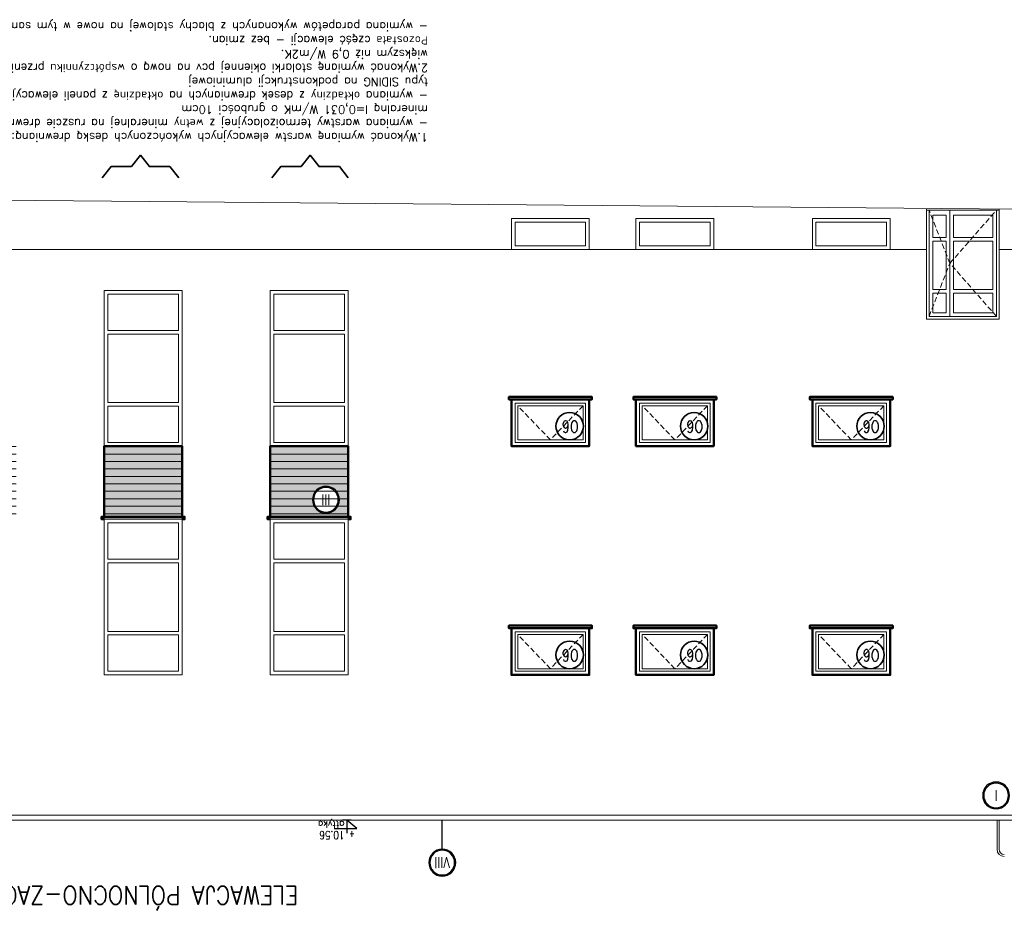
# Model space of a CAD drawing. Header units: inches. Extents: x 27484 to 71626, y -45113 to 39.
# Tile 166 of 256: x 32114 to 34012, y -30476 to -28759. Entities that reach past the tile are written whole.
import ezdxf
from ezdxf.enums import TextEntityAlignment as Align

# ---------------------------------------------------------------- set-up
doc = ezdxf.new("R2010")
doc.units = ezdxf.units.IN
doc.header["$LTSCALE"] = 50
doc.header["$MEASUREMENT"] = 0
for name, pattern in [('ACAD_ISO04W100', [30, 24, -3, 0, -3]), ('CENTER2', [1.125, 0.75, -0.125, 0.125, -0.125]), ('DASHED', [0.75, 0.5, -0.25])]:
    doc.linetypes.add(name, pattern=pattern)
for name, color, linetype in [('0-KOTEW-POZ', 7, 'Continuous'), ('A-DESKI', 33, 'Continuous'), ('A-OS', 7, 'CENTER2'), ('KOTEW-POZ-OPIS', 2, 'Continuous'), ('KOTEW-POZ-OPIS1', 7, 'Continuous'), ('OPISY', 7, 'Continuous'), ('R-MET-POZ', 7, 'Continuous'), ('R-MET-POZ-OPIS', 2, 'Continuous'), ('R-MET-POZ-OPIS1', 7, 'Continuous'), ('uchylnośc', 7, 'Continuous')]:
    doc.layers.add(name, color=color, linetype=linetype)
for name, color, linetype, lineweight in [('A-ELEWACJE-obrys', 7, 'Continuous', 18), ('A-obwiednia proj.', 4, 'Continuous', 50), ('A-SCIANY', 5, 'Continuous', 18), ('R-MET-OKN', 7, 'Continuous', 35), ('TAB_OPISY', 7, 'Continuous', 25)]:
    doc.layers.add(name, color=color, linetype=linetype, lineweight=lineweight)
doc.styles.add('H35', font='simplex.shx', dxfattribs={"width": 0.9, "height": 35})
doc.styles.add('MET_POZ', font='SIMPLEX')
doc.styles.add('ROMANS', font='simplex.shx', dxfattribs={"width": 0.8, "height": 15})
doc.styles.get("Standard").update_dxf_attribs({"font": 'romans.shx'})
pattern_1 = [(180, (-9834.2837, -17708.3268), (-0.9375, -1.875), [0, -1.875])]

# ---------------------------------------------------------------- blocks, each defined once
blk = doc.blocks.new('A$C45A6739E')
at = {"layer": 'R-MET-OKN'}
blk.add_circle((10.6, -3.4), 52.5, dxfattribs=at)
at = {"layer": 'R-MET-OKN', "style": 'ROMANS', "width": 0.8}
blk.add_attdef('O1', text='', height=45, dxfattribs=at).set_placement((8.3, -24.2), align=Align.CENTER)
blk = doc.blocks.new('OSKA_D')
at = {"linetype": 'Continuous'}
for radius in [25, 23]:
    blk.add_circle((0, -25), radius, dxfattribs=at)
at = {"style": 'ROMANS', "width": 0.8, "flags": 4}
blk.add_attdef('OS', text='', height=20, dxfattribs=at).set_placement((0, -25), align=Align.MIDDLE_CENTER)
blk = doc.blocks.new('M-POZ10')
at = {"layer": '0-KOTEW-POZ'}
blk.add_line((-0.133, 0), (0.133, 0), dxfattribs=at)
blk.add_lwpolyline([(0.392, 0.253), (-0.3, 0.253), (0, 0), (0, 0.393)], dxfattribs=at)
at = {"layer": 'KOTEW-POZ-OPIS', "style": 'MET_POZ', "width": 0.6}
blk.add_attdef('+/-', text='', height=0.2, dxfattribs=at).set_placement((-0.068, 0.334), align=Align.RIGHT)
at = {"layer": 'KOTEW-POZ-OPIS', "style": 'MET_POZ', "width": 0.8}
blk.add_attdef('H', (0.075, 0.334), '', height=0.25, dxfattribs=at)
at = {"layer": 'KOTEW-POZ-OPIS1', "style": 'MET_POZ', "oblique": 5, "width": 0.8}
blk.add_attdef('TXT', text='', height=0.2, dxfattribs=at).set_placement((0.075, 0.629), align=Align.CENTER)
at = {"layer": 'KOTEW-POZ-OPIS1', "style": 'MET_POZ'}
blk.add_attdef('XH', (0.075, 0.031), '', height=0.2, dxfattribs=at)

msp = doc.modelspace()

# ---------------------------------------------------------------- hatches: boundary and pattern name
at = {"layer": 'A-DESKI', "lineweight": 15, "ltscale": 0.4}
h = msp.add_hatch(dxfattribs=at)
h.set_pattern_fill('DOTS', color=256, scale=30, angle=360, style=0)
h.set_pattern_definition(pattern_1)
h.paths.add_polyline_path([(32277.48246, -29722.22989), (32427.48246, -29722.22989), (32427.48246, -29581.22989), (32277.48246, -29581.22989)])
h = msp.add_hatch(dxfattribs=at)
h.set_pattern_fill('DOTS', color=256, scale=30, angle=360, style=0)
h.set_pattern_definition(pattern_1)
h.paths.add_polyline_path([(32597.48246, -29722.22989), (32747.48246, -29722.22989), (32747.48246, -29581.22989), (32597.48246, -29581.22989)])
edge = h.paths.add_edge_path(flags=16)
edge.add_ellipse((32704.7212, -29684.58657), major_axis=(-18.35102, 18.35102), ratio=1, start_angle=0, end_angle=360, ccw=False)
at = {"layer": 'A-ELEWACJE-obrys', "lineweight": 15, "ltscale": 0.4}
h = msp.add_hatch(dxfattribs=at)
h.set_pattern_fill('ANSI31', color=256, scale=115, angle=495, style=0)
h.set_pattern_definition([(360, (-9834.284, -17708.327), (6e-15, 14.375), [])])
h.paths.add_polyline_path([(32597.48246, -29581.22989), (32597.48246, -29722.22989), (32747.48246, -29722.22989), (32747.48246, -29581.22989)])
h.paths.add_polyline_path([(32277.48246, -29581.22989), (32277.48246, -29722.22989), (32427.48246, -29722.22989), (32427.48246, -29581.22989)])
h.paths.add_polyline_path([(31957.48246, -29581.22989), (31957.48246, -29722.22989), (32107.48246, -29722.22989), (32107.48246, -29581.22989)])

# ---------------------------------------------------------------- linework, layer by layer
at = {"layer": 'A-ELEWACJE-obrys', "ltscale": 5}
for p, q in [((33862.48246, -29336.22989), (33862.48246, -29126.22989)), ((34002.48246, -29126.22989), (33862.48246, -29126.22989)), ((33867.48246, -29331.22989), (33867.48246, -29126.22989)), ((33907.55054, -29126.22989), (33907.55054, -29331.22989)), ((33997.48246, -29331.22989), (33997.48246, -29126.22989)), ((34002.48246, -29336.22989), (34002.48246, -29126.22989)), ((33900.55054, -29179.22989), (33874.48246, -29179.22989)), ((33900.55054, -29186.22989), (33874.48246, -29186.22989)), ((33914.55054, -29179.22989), (33990.48246, -29179.22989)), ((33914.55054, -29186.22989), (33990.48246, -29186.22989)), ((31820.48246, -29202.22989), (33862.48246, -29202.22989)), ((34002.48246, -29202.22989), (34039.48246, -29202.22989)), ((33900.55054, -29279.22989), (33874.48246, -29279.22989)), ((33914.55054, -29279.22989), (33990.48246, -29279.22989)), ((33900.55054, -29286.22989), (33874.48246, -29286.22989)), ((33914.55054, -29286.22989), (33990.48246, -29286.22989)), ((32420.48246, -29358.22989), (32284.48246, -29358.22989)), ((32740.48246, -29358.22989), (32604.48246, -29358.22989)), ((32420.48246, -29365.22989), (32284.48246, -29365.22989)), ((32740.48246, -29365.22989), (32604.48246, -29365.22989)), ((32420.48246, -29497.22989), (32284.48246, -29497.22989)), ((32420.48246, -29504.22989), (32284.48246, -29504.22989)), ((32740.48246, -29497.22989), (32604.48246, -29497.22989)), ((32740.48246, -29504.22989), (32604.48246, -29504.22989)), ((32427.48246, -29581.22989), (32277.48246, -29581.22989)), ((32277.48246, -29722.22989), (32277.48246, -29581.22989)), ((32420.48246, -29574.22989), (32284.48246, -29574.22989)), ((32427.48246, -29722.22989), (32427.48246, -29581.22989)), ((32747.48246, -29581.22989), (32597.48246, -29581.22989)), ((32597.48246, -29722.22989), (32597.48246, -29581.22989)), ((32740.48246, -29574.22989), (32604.48246, -29574.22989)), ((32747.48246, -29722.22989), (32747.48246, -29581.22989)), ((32420.48246, -29799.22989), (32284.48246, -29799.22989)), ((32420.48246, -29806.22989), (32284.48246, -29806.22989)), ((32740.48246, -29799.22989), (32604.48246, -29799.22989)), ((32740.48246, -29806.22989), (32604.48246, -29806.22989)), ((32420.48246, -29938.22989), (32284.48246, -29938.22989)), ((32420.48246, -29945.22989), (32284.48246, -29945.22989)), ((32740.48246, -29938.22989), (32604.48246, -29938.22989)), ((32740.48246, -29945.22989), (32604.48246, -29945.22989)), ((32427.48246, -30022.22989), (32277.48246, -30022.22989)), ((32420.48246, -30015.22989), (32284.48246, -30015.22989)), ((32747.48246, -30022.22989), (32597.48246, -30022.22989)), ((32740.48246, -30015.22989), (32604.48246, -30015.22989)), ((34040.48246, -30292.22989), (31817.48246, -30292.22989)), ((34040.48246, -30302.22989), (31817.48246, -30302.22989)), ((33998.48246, -30358.22989), (33998.48246, -30302.22989)), ((34002.48246, -30358.22989), (34002.48246, -30302.22989))]:
    msp.add_line(p, q, dxfattribs=at)
for points in [[(34002.48246, -29124.22989), (34002.48246, -29336.22989), (33862.48246, -29336.22989), (33862.48246, -29124.22989)], [(33997.48246, -29126.22989), (33997.48246, -29331.22989), (33867.48246, -29331.22989), (33867.48246, -29126.22989)], [(33900.55054, -29179.22989), (33900.55054, -29136.22989), (33874.48246, -29136.22989), (33874.48246, -29179.22989)], [(33914.55054, -29179.22989), (33914.55054, -29136.22989), (33990.48246, -29136.22989), (33990.48246, -29179.22989)], [(33874.48246, -29186.22989), (33874.48246, -29279.22989)], [(33900.55054, -29279.22989), (33900.55054, -29186.22989)], [(33914.55054, -29279.22989), (33914.55054, -29186.22989)], [(33990.48246, -29186.22989), (33990.48246, -29279.22989)], [(32427.48246, -29581.22989), (32427.48246, -29281.22989), (32277.48246, -29281.22989), (32277.48246, -29581.22989)], [(32747.48246, -29581.22989), (32747.48246, -29281.22989), (32597.48246, -29281.22989), (32597.48246, -29581.22989)], [(32420.48246, -29358.22989), (32420.48246, -29288.22989), (32284.48246, -29288.22989), (32284.48246, -29358.22989)], [(32740.48246, -29358.22989), (32740.48246, -29288.22989), (32604.48246, -29288.22989), (32604.48246, -29358.22989)], [(33874.48246, -29286.22989), (33874.48246, -29324.22989), (33900.55054, -29324.22989), (33900.55054, -29286.22989)], [(33990.48246, -29286.22989), (33990.48246, -29324.22989), (33914.55054, -29324.22989), (33914.55054, -29286.22989)], [(34002.48246, -29336.22989), (33862.48246, -29336.22989)], [(33997.48246, -29331.22989), (33867.48246, -29331.22989)], [(32284.48246, -29365.22989), (32284.48246, -29497.22989)], [(32420.48246, -29497.22989), (32420.48246, -29365.22989)], [(32604.48246, -29365.22989), (32604.48246, -29497.22989)], [(32740.48246, -29497.22989), (32740.48246, -29365.22989)], [(32284.48246, -29504.22989), (32284.48246, -29574.22989)], [(32420.48246, -29574.22989), (32420.48246, -29504.22989)], [(32604.48246, -29504.22989), (32604.48246, -29574.22989)], [(32740.48246, -29574.22989), (32740.48246, -29504.22989)], [(32427.48246, -30022.22989), (32427.48246, -29722.22989), (32277.48246, -29722.22989), (32277.48246, -30022.22989)], [(32747.48246, -30022.22989), (32747.48246, -29722.22989), (32597.48246, -29722.22989), (32597.48246, -30022.22989)], [(32420.48246, -29799.22989), (32420.48246, -29729.22989), (32284.48246, -29729.22989), (32284.48246, -29799.22989)], [(32740.48246, -29799.22989), (32740.48246, -29729.22989), (32604.48246, -29729.22989), (32604.48246, -29799.22989)], [(32284.48246, -29806.22989), (32284.48246, -29938.22989)], [(32420.48246, -29938.22989), (32420.48246, -29806.22989)], [(32604.48246, -29806.22989), (32604.48246, -29938.22989)], [(32740.48246, -29938.22989), (32740.48246, -29806.22989)], [(32284.48246, -29945.22989), (32284.48246, -30015.22989)], [(32420.48246, -30015.22989), (32420.48246, -29945.22989)], [(32604.48246, -29945.22989), (32604.48246, -30015.22989)], [(32740.48246, -30015.22989), (32740.48246, -29945.22989)]]:
    msp.add_lwpolyline(points, dxfattribs=at)
for points in [[(33062.48246, -29202.22989), (33212.48246, -29202.22989), (33212.48246, -29142.22989), (33062.48246, -29142.22989)], [(33069.48246, -29195.22989), (33205.48246, -29195.22989), (33205.48246, -29149.22989), (33069.48246, -29149.22989)], [(33302.48246, -29202.22989), (33452.48246, -29202.22989), (33452.48246, -29142.22989), (33302.48246, -29142.22989)], [(33309.48246, -29195.22989), (33445.48246, -29195.22989), (33445.48246, -29149.22989), (33309.48246, -29149.22989)], [(33642.48246, -29202.22989), (33792.48246, -29202.22989), (33792.48246, -29142.22989), (33642.48246, -29142.22989)], [(33649.48246, -29195.22989), (33785.48246, -29195.22989), (33785.48246, -29149.22989), (33649.48246, -29149.22989)], [(33062.48246, -29581.22989), (33212.48246, -29581.22989), (33212.48246, -29491.22989), (33062.48246, -29491.22989)], [(33302.48246, -29581.22989), (33452.48246, -29581.22989), (33452.48246, -29491.22989), (33302.48246, -29491.22989)], [(33642.48246, -29581.22989), (33792.48246, -29581.22989), (33792.48246, -29491.22989), (33642.48246, -29491.22989)], [(33069.48246, -29574.22989), (33205.48246, -29574.22989), (33205.48246, -29498.22989), (33069.48246, -29498.22989)], [(33309.48246, -29574.22989), (33445.48246, -29574.22989), (33445.48246, -29498.22989), (33309.48246, -29498.22989)], [(33649.48246, -29574.22989), (33785.48246, -29574.22989), (33785.48246, -29498.22989), (33649.48246, -29498.22989)], [(33062.48246, -30022.22989), (33212.48246, -30022.22989), (33212.48246, -29932.22989), (33062.48246, -29932.22989)], [(33069.48246, -30015.22989), (33205.48246, -30015.22989), (33205.48246, -29939.22989), (33069.48246, -29939.22989)], [(33302.48246, -30022.22989), (33452.48246, -30022.22989), (33452.48246, -29932.22989), (33302.48246, -29932.22989)], [(33309.48246, -30015.22989), (33445.48246, -30015.22989), (33445.48246, -29939.22989), (33309.48246, -29939.22989)], [(33642.48246, -30022.22989), (33792.48246, -30022.22989), (33792.48246, -29932.22989), (33642.48246, -29932.22989)], [(33649.48246, -30015.22989), (33785.48246, -30015.22989), (33785.48246, -29939.22989), (33649.48246, -29939.22989)]]:
    msp.add_lwpolyline(points, close=True, dxfattribs=at)
at = {"layer": 'A-ELEWACJE-obrys', "ltscale": 5, "elevation": 50.08302}
for points in [[(33200.48246, -29569.22989), (33074.48246, -29569.22989), (33074.48246, -29503.22989), (33200.48246, -29503.22989)], [(33440.48246, -29569.22989), (33314.48246, -29569.22989), (33314.48246, -29503.22989), (33440.48246, -29503.22989)], [(33780.48246, -29569.22989), (33654.48246, -29569.22989), (33654.48246, -29503.22989), (33780.48246, -29503.22989)], [(33200.48246, -30010.22989), (33074.48246, -30010.22989), (33074.48246, -29944.22989), (33200.48246, -29944.22989)], [(33440.48246, -30010.22989), (33314.48246, -30010.22989), (33314.48246, -29944.22989), (33440.48246, -29944.22989)], [(33780.48246, -30010.22989), (33654.48246, -30010.22989), (33654.48246, -29944.22989), (33780.48246, -29944.22989)]]:
    msp.add_lwpolyline(points, close=True, dxfattribs=at)
at = {"layer": 'A-ELEWACJE-obrys', "ltscale": 5}
for radius in [14, 10]:
    msp.add_arc((34012.48246, -30358.22989), radius, 180, 270, dxfattribs=at)
at = {"layer": 'A-obwiednia proj.', "ltscale": 0.1}
for points in [[(33062.48246, -29491.22989), (33057.48246, -29491.22989), (33057.48246, -29486.22989), (33212.48246, -29486.22989), (33217.48246, -29486.22989), (33217.48246, -29491.22989), (33212.48246, -29491.22989)], [(33302.48246, -29491.22989), (33297.48246, -29491.22989), (33297.48246, -29486.22989), (33452.48246, -29486.22989), (33457.48246, -29486.22989), (33457.48246, -29491.22989), (33452.48246, -29491.22989)], [(33642.48246, -29491.22989), (33637.48246, -29491.22989), (33637.48246, -29486.22989), (33792.48246, -29486.22989), (33797.48246, -29486.22989), (33797.48246, -29491.22989), (33792.48246, -29491.22989)], [(32277.48246, -29717.22989), (32277.48246, -29581.22989), (32427.48246, -29581.22989), (32427.48246, -29717.22989)], [(32597.48246, -29717.22989), (32597.48246, -29581.22989), (32747.48246, -29581.22989), (32747.48246, -29717.22989)], [(32277.48246, -29722.22989), (32272.48246, -29722.22989), (32272.48246, -29717.22989), (32427.48246, -29717.22989), (32432.48246, -29717.22989), (32432.48246, -29722.22989), (32427.48246, -29722.22989)], [(32597.48246, -29722.22989), (32592.48246, -29722.22989), (32592.48246, -29717.22989), (32747.48246, -29717.22989), (32752.48246, -29717.22989), (32752.48246, -29722.22989), (32747.48246, -29722.22989)], [(33062.48246, -29932.22989), (33057.48246, -29932.22989), (33057.48246, -29927.22989), (33212.48246, -29927.22989), (33217.48246, -29927.22989), (33217.48246, -29932.22989), (33212.48246, -29932.22989)], [(33302.48246, -29932.22989), (33297.48246, -29932.22989), (33297.48246, -29927.22989), (33452.48246, -29927.22989), (33457.48246, -29927.22989), (33457.48246, -29932.22989), (33452.48246, -29932.22989)], [(33642.48246, -29932.22989), (33637.48246, -29932.22989), (33637.48246, -29927.22989), (33792.48246, -29927.22989), (33797.48246, -29927.22989), (33797.48246, -29932.22989), (33792.48246, -29932.22989)]]:
    msp.add_lwpolyline(points, dxfattribs=at)
for points in [[(33062.48246, -29491.22989), (33212.48246, -29491.22989), (33212.48246, -29581.22989), (33062.48246, -29581.22989)], [(33302.48246, -29491.22989), (33452.48246, -29491.22989), (33452.48246, -29581.22989), (33302.48246, -29581.22989)], [(33642.48246, -29491.22989), (33792.48246, -29491.22989), (33792.48246, -29581.22989), (33642.48246, -29581.22989)], [(33062.48246, -29932.22989), (33212.48246, -29932.22989), (33212.48246, -30022.22989), (33062.48246, -30022.22989)], [(33302.48246, -29932.22989), (33452.48246, -29932.22989), (33452.48246, -30022.22989), (33302.48246, -30022.22989)], [(33642.48246, -29932.22989), (33792.48246, -29932.22989), (33792.48246, -30022.22989), (33642.48246, -30022.22989)]]:
    msp.add_lwpolyline(points, close=True, dxfattribs=at)
at = {"layer": 'A-OS', "linetype": 'ACAD_ISO04W100', "ltscale": 5}
msp.add_line((32928.98246, -30358.03134), (32928.98246, -30302.22989), dxfattribs=at)
at = {"layer": 'A-SCIANY', "ltscale": 3}
msp.add_line((34037.48246, -29124.22989), (30773.71915, -29096.23372), dxfattribs=at)
at = {"layer": 'R-MET-OKN'}
for points in [[(32420.98246, -29064.32912), (32403.71153, -29042.33817), (32364.48246, -29042.33812), (32347.21144, -29020.34706), (32329.94043, -29042.33812), (32290.75348, -29042.33807), (32273.48246, -29064.32912)], [(32747.98246, -29064.32912), (32730.71153, -29042.33817), (32691.48246, -29042.33812), (32674.21144, -29020.34706), (32656.94043, -29042.33812), (32617.75348, -29042.33807), (32600.48246, -29064.32912)]]:
    msp.add_lwpolyline(points, dxfattribs=at)
at = {"layer": 'uchylnośc', "linetype": 'DASHED', "lineweight": 15, "ltscale": 0.4}
for points in [[(33867.48246, -29331.22989), (33907.55054, -29228.72989), (33867.48246, -29126.22989)], [(33997.48246, -29331.22989), (33907.55054, -29228.72989), (33997.48246, -29126.22989)]]:
    msp.add_lwpolyline(points, dxfattribs=at)
at = {"layer": 'uchylnośc', "linetype": 'DASHED', "lineweight": 15, "ltscale": 0.4, "elevation": 50.08302}
for points in [[(33200.48246, -29503.22989), (33137.48246, -29569.22989), (33074.48246, -29503.22989)], [(33440.48246, -29503.22989), (33377.48246, -29569.22989), (33314.48246, -29503.22989)], [(33780.48246, -29503.22989), (33717.48246, -29569.22989), (33654.48246, -29503.22989)], [(33200.48246, -29944.22989), (33137.48246, -30010.22989), (33074.48246, -29944.22989)], [(33440.48246, -29944.22989), (33377.48246, -30010.22989), (33314.48246, -29944.22989)], [(33780.48246, -29944.22989), (33717.48246, -30010.22989), (33654.48246, -29944.22989)]]:
    msp.add_lwpolyline(points, dxfattribs=at)

# ---------------------------------------------------------------- block references
at = {"layer": 'A-OS', "linetype": 'ACAD_ISO04W100', "ltscale": 5}
ref = msp.add_blockref('OSKA_D', (32704.79356, -29710.53872), dxfattribs=dict(at, xscale=-1.038090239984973, yscale=1.038090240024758, zscale=1.03809024, rotation=180.1597456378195))
ref.add_attrib('OS', 'III', dxfattribs={"layer": '0', "height": 20.761805, "rotation": 180.15974564, "style": 'ROMANS', "width": 0.8, "flags": 4}).set_placement((32704.7212, -29684.58657), align=Align.MIDDLE_CENTER)
ref = msp.add_blockref('OSKA_D', (33996.79356, -30280.53872), dxfattribs=dict(at, xscale=-1.038090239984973, yscale=1.038090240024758, zscale=1.03809024, rotation=180.1597456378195))
ref.add_attrib('OS', 'I', dxfattribs={"layer": '0', "height": 20.7618, "rotation": 180.15974564, "style": 'ROMANS', "width": 0.8, "flags": 4}).set_placement((33996.7212, -30254.58657), align=Align.MIDDLE_CENTER)
ref = msp.add_blockref('OSKA_D', (32929.05482, -30409.93575), dxfattribs=dict(at, xscale=-1.038090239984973, yscale=1.038090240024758, zscale=1.03809024, rotation=180.1597456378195))
ref.add_attrib('OS', 'VIII', dxfattribs={"layer": '0', "height": 20.761805, "rotation": 180.15974564, "style": 'ROMANS', "width": 0.8, "flags": 4}).set_placement((32928.98246, -30383.9836), align=Align.MIDDLE_CENTER)
at = {"layer": 'R-MET-POZ'}
ref = msp.add_blockref('M-POZ10', (32745.3708, -30302.22989), dxfattribs=dict(at, xscale=63, yscale=63, zscale=63, rotation=179.9999999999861))
ref.add_attrib('+/-', '+', dxfattribs={"layer": 'R-MET-POZ-OPIS', "height": 12.6, "rotation": 180, "style": 'MET_POZ', "width": 0.6}).set_placement((32749.67487, -30323.26483), align=Align.RIGHT)
ref.add_attrib('H', '10.56', (32740.63528, -30323.26483), dxfattribs={"layer": 'R-MET-POZ-OPIS', "height": 15.75, "rotation": 180, "style": 'MET_POZ', "width": 0.8})
ref.add_attrib('XH', 'attyka', (32740.63528, -30304.18475), dxfattribs={"layer": 'R-MET-POZ-OPIS1', "height": 12.6, "rotation": 180, "style": 'MET_POZ'})
at = {"layer": 'uchylnośc', "linetype": 'DASHED', "lineweight": 15, "ltscale": 0.4, "xscale": 0.5040000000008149, "yscale": 0.5040000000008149, "zscale": 0.5040000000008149, "rotation": 180}
for p in [(33179.97061, -29544.44304, 40.06641), (33419.97061, -29544.44304, 40.06641), (33759.97061, -29544.44304, 40.06641), (33179.97061, -29985.44304, 40.06641), (33419.97061, -29985.44304, 40.06641), (33759.97061, -29985.44304, 40.06641)]:
    msp.add_blockref('A$C45A6739E', p, dxfattribs=at).add_auto_attribs({'O1': 'O6'})

# ---------------------------------------------------------------- texts
at = {"layer": 'OPISY', "insert": (32901.68174, -28993.80734), "char_height": 16, "width": 1126.1571909, "attachment_point": 1, "rotation": 180}
msp.add_mtext('1.Wykonać wymianę warstw elewacyjnych wykończonych deską drewnianą:\\P- wymiana warstwy termoizolacyjnej z wełny mineralnej na ruszcie drewnianym na wełnę mineralną l=0,031 W/mK o grubości 10cm \\P- wymiana okładziny z desek drewnianych na okładzinę z paneli elewacyjnych aluminiowych typu SIDING na podkonstrukcji aluminiowej\\P2.Wykonać wymianę stolarki okiennej pcv na nową o współczynniku przenikania ciepła nie większym niż 0,9 W/m2K.\\PPozostała część elewacji - bez zmian.\\P- wymiana parapetów wykonanych z blachy stalowej na nowe w tym samym kolorze', dxfattribs=at)
at = {"layer": 'TAB_OPISY', "style": 'H35', "width": 0.9}
msp.add_text('ELEWACJA PÓLNOCNO-ZACHODNIA', height=35, rotation=180.00000011, dxfattribs=at).set_placement((32651.63566, -30429.61994))

doc.saveas('drawing.dxf')
